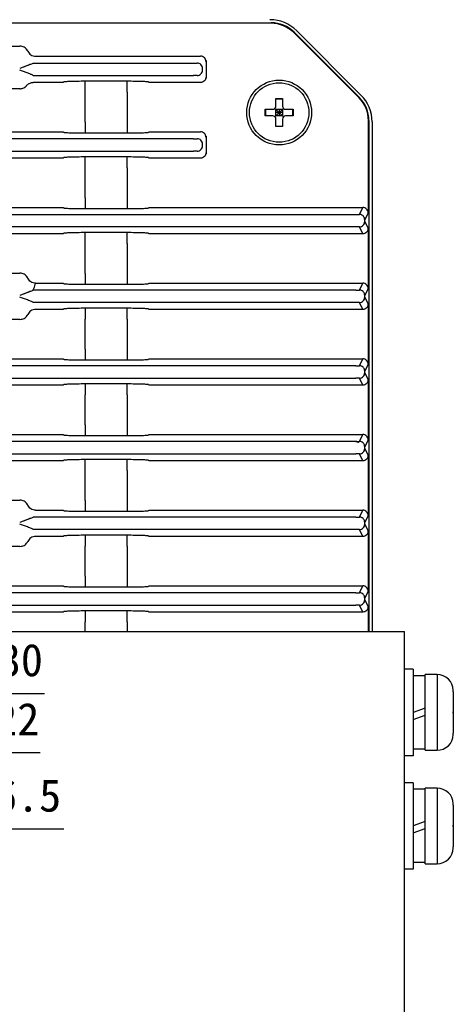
# Model space of a CAD drawing. Header units: millimetres. Extents: x 635 to 1283, y 8 to 421.
# Tile 12 of 12: x 1194 to 1234, y 214 to 305. Entities that reach past the tile are written whole.
import ezdxf

# ---------------------------------------------------------------- set-up
doc = ezdxf.new("R2010")
doc.units = ezdxf.units.MM
doc.header["$LTSCALE"] = 32.67
doc.header["$PDMODE"] = 3
doc.header["$PDSIZE"] = 8
doc.layers.get('0').update_dxf_attribs({"linetype": 'CONTINUOUS'})
doc.layers.get('Defpoints').update_dxf_attribs({"linetype": 'CONTINUOUS'})
doc.layers.add('20_ALL_FEATURES', color=7, linetype='CONTINUOUS')
doc.layers.add('51__DRAFT_DIMS', color=7, linetype='CONTINUOUS')
doc.styles.get("Standard").update_dxf_attribs({"font": 'simfang.ttf'})
doc.dimstyles.new('DIMSTYLE_4', dxfattribs={"dimtxt": 3, "dimasz": 3, "dimexe": 2.5, "dimexo": 0.5, "dimtad": 1, "dimdsep": 46, "dimtxsty": 'STANDARD', "dimblk": '_FILLED', "dimblk1": '_FILLED', "dimblk2": '_FILLED', "dimcen": 0.09, "dimclrt": 3, "dimazin": 2, "dimtp": 0.2, "dimtm": 0.2, "dimtfac": 1, "dimtofl": 0, "dimtmove": 0, "dimatfit": 1, "dimldrblk": '_FILLED', "dimfxl": 1, "dimtolj": 1, "dimarcsym": 0})

# ---------------------------------------------------------------- blocks, each defined once
blk = doc.blocks.new('_FILLED')
at = {"color": 0, "linetype": 'ByBlock'}
blk.add_solid([(0, 0), (-1, 0.167), (-1, -0.167)], dxfattribs=at)
blk = doc.blocks.new('*D40')
at = {"layer": '51__DRAFT_DIMS', "color": 0}
for p, q in [((1151.928, 230.67), (1152.108, 230.67)), ((1152.018, 230.58), (1152.018, 230.76))]:
    blk.add_line(p, q, dxfattribs=at)
at = {"layer": '51__DRAFT_DIMS', "color": 0, "lineweight": -2}
for p in [(1158.268, 230.618), (1198.092, 230.369)]:
    blk.add_line(p, (1188.086, 230.369), dxfattribs=at)
at = {"layer": 'Defpoints', "color": 0}
for p in [(1148.768, 230.697), (1155.268, 230.643)]:
    blk.add_point(p, dxfattribs=at)
at = {"layer": '51__DRAFT_DIMS', "color": 0, "linetype": 'ByBlock', "lineweight": -2, "xscale": 3, "yscale": 3, "zscale": 3, "rotation": 179.5208295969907}
blk.add_blockref('_FILLED', (1155.268, 230.643), dxfattribs=at)
at = {"layer": '51__DRAFT_DIMS', "color": 251, "insert": (1188.711, 234.994), "char_height": 3, "attachment_point": 1, "line_spacing_factor": 0.9}
blk.add_mtext('\\A1;%%c6.5', dxfattribs=at)
blk = doc.blocks.new('*D41')
at = {"layer": '51__DRAFT_DIMS', "color": 0, "lineweight": -2}
for p in [(1165.779, 233.248), (1195.917, 237.431)]:
    blk.add_line(p, (1188.105, 237.431), dxfattribs=at)
at = {"layer": '51__DRAFT_DIMS', "color": 0}
for p, q in [((1151.928, 230.67), (1152.108, 230.67)), ((1152.018, 230.58), (1152.018, 230.76))]:
    blk.add_line(p, q, dxfattribs=at)
at = {"layer": 'Defpoints', "color": 0}
for p in [(1162.83, 232.696), (1141.206, 228.645)]:
    blk.add_point(p, dxfattribs=at)
at = {"layer": '51__DRAFT_DIMS', "color": 0, "linetype": 'ByBlock', "lineweight": -2, "xscale": 3, "yscale": 3, "zscale": 3, "rotation": 190.6119128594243}
blk.add_blockref('_FILLED', (1162.83, 232.696), dxfattribs=at)
at = {"layer": '51__DRAFT_DIMS', "color": 251, "insert": (1188.73, 242.056), "char_height": 3, "attachment_point": 1, "line_spacing_factor": 0.9}
blk.add_mtext('\\A1;%%c22', dxfattribs=at)
blk = doc.blocks.new('*D42')
at = {"layer": '51__DRAFT_DIMS', "color": 0, "lineweight": -2}
for p in [(1169.082, 236.399), (1196.305, 242.898)]:
    blk.add_line(p, (1188.441, 242.898), dxfattribs=at)
at = {"layer": '51__DRAFT_DIMS', "color": 0}
for p, q in [((1151.928, 230.67), (1152.108, 230.67)), ((1152.018, 230.58), (1152.018, 230.76))]:
    blk.add_line(p, q, dxfattribs=at)
at = {"layer": 'Defpoints', "color": 0}
for p in [(1166.238, 235.444), (1137.798, 225.896)]:
    blk.add_point(p, dxfattribs=at)
at = {"layer": '51__DRAFT_DIMS', "color": 0, "linetype": 'ByBlock', "lineweight": -2, "xscale": 3, "yscale": 3, "zscale": 3, "rotation": 198.5579982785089}
blk.add_blockref('_FILLED', (1166.238, 235.444), dxfattribs=at)
at = {"layer": '51__DRAFT_DIMS', "color": 251, "insert": (1189.066, 247.523), "char_height": 3, "attachment_point": 1, "line_spacing_factor": 0.9}
blk.add_mtext('\\A1;%%c30', dxfattribs=at)

msp = doc.modelspace()

# ---------------------------------------------------------------- linework, layer by layer
at = {"layer": '20_ALL_FEATURES'}
for p, q in [((1086.761, 304.97), (1217.276, 304.97)), ((1217.276, 304.926), (1086.761, 304.926)), ((1219.366, 304.061), (1225.409, 298.018)), ((1219.397, 304.092), (1225.44, 298.049)), ((1219.638, 304.235), (1225.583, 298.29)), ((1185.983, 302.806), (1194.054, 302.806)), ((1195.497, 301.887), (1210.749, 301.887)), ((1194.967, 301.101), (1194.027, 300.739)), ((1194.958, 300.243), (1194.027, 300.602)), ((1195.285, 301.239), (1210.111, 301.239)), ((1210.111, 301.239), (1210.431, 301.25)), ((1210.931, 300.59), (1210.931, 300.75)), ((1211.257, 301.478), (1211.257, 299.863)), ((1195.282, 300.102), (1210.111, 300.102)), ((1210.431, 300.091), (1210.111, 300.102)), ((1210.431, 300.091), (1210.449, 300.091)), ((1210.931, 300.582), (1210.931, 300.59)), ((1194.053, 298.87), (1185.983, 298.87)), ((1198.053, 299.454), (1195.286, 299.454)), ((1198.09, 299.491), (1198.053, 299.454)), ((1200.089, 298.559), (1200.089, 299.559)), ((1203.948, 299.559), (1200.089, 299.559)), ((1203.948, 298.559), (1203.948, 299.559)), ((1205.984, 299.454), (1205.947, 299.491)), ((1210.749, 299.454), (1205.984, 299.454)), ((1200.089, 295.781), (1200.089, 298.559)), ((1203.948, 298.559), (1203.948, 295.781)), ((1217.718, 297.27), (1217.718, 297.97)), ((1217.718, 297.97), (1218.318, 297.97)), ((1218.318, 297.921), (1217.718, 297.921)), ((1218.318, 297.97), (1218.318, 297.27)), ((1216.718, 296.37), (1216.718, 296.97)), ((1216.718, 296.97), (1217.418, 296.97)), ((1216.767, 296.97), (1216.767, 296.37)), ((1217.63, 296.282), (1218.406, 297.058)), ((1217.63, 297.058), (1218.406, 296.282)), ((1217.718, 296.37), (1217.718, 296.97)), ((1217.718, 296.97), (1218.318, 296.97)), ((1218.018, 296.97), (1218.018, 296.37)), ((1218.318, 296.97), (1218.318, 296.37)), ((1218.618, 296.97), (1219.318, 296.97)), ((1219.269, 296.37), (1219.269, 296.97)), ((1219.318, 296.97), (1219.318, 296.37)), ((1217.418, 296.37), (1216.718, 296.37)), ((1218.318, 296.67), (1217.718, 296.67)), ((1218.318, 296.37), (1217.718, 296.37)), ((1217.718, 295.37), (1217.718, 296.07)), ((1218.318, 296.07), (1218.318, 295.37)), ((1219.318, 296.37), (1218.618, 296.37)), ((1200.089, 295.781), (1200.089, 294.782)), ((1203.948, 295.781), (1203.948, 294.782)), ((1217.718, 295.419), (1218.318, 295.419)), ((1218.318, 295.37), (1217.718, 295.37)), ((1226.275, 288.886), (1226.275, 295.928)), ((1226.318, 295.928), (1226.318, 248.67)), ((1226.608, 295.817), (1226.608, 248.67)), ((1210.111, 294.239), (1154.285, 294.239)), ((1154.497, 294.887), (1198.053, 294.887)), ((1198.053, 294.887), (1198.09, 294.849)), ((1200.089, 294.782), (1203.948, 294.782)), ((1205.947, 294.849), (1205.984, 294.887)), ((1205.984, 294.887), (1210.749, 294.887)), ((1210.111, 294.239), (1210.431, 294.25)), ((1211.257, 294.478), (1211.257, 292.863)), ((1210.931, 293.59), (1210.931, 293.75)), ((1210.931, 293.582), (1210.931, 293.59)), ((1154.285, 293.102), (1210.111, 293.102)), ((1198.053, 292.454), (1154.497, 292.454)), ((1198.09, 292.491), (1198.053, 292.454)), ((1200.089, 291.559), (1200.089, 292.559)), ((1203.948, 292.559), (1200.089, 292.559)), ((1203.948, 291.559), (1203.948, 292.559)), ((1205.984, 292.454), (1205.947, 292.491)), ((1210.749, 292.454), (1205.984, 292.454)), ((1210.431, 293.091), (1210.111, 293.102)), ((1210.431, 293.091), (1210.449, 293.091)), ((1200.089, 288.781), (1200.089, 291.559)), ((1203.948, 291.559), (1203.948, 288.781)), ((1200.089, 288.781), (1200.089, 287.782)), ((1203.948, 288.781), (1203.948, 287.782)), ((1152.984, 287.887), (1198.053, 287.887)), ((1198.053, 287.887), (1198.09, 287.849)), ((1205.947, 287.849), (1205.984, 287.887)), ((1205.984, 287.887), (1225.749, 287.887)), ((1225.431, 287.249), (1225.749, 287.887)), ((1125.285, 287.239), (1225.117, 287.239)), ((1200.089, 287.782), (1203.948, 287.782)), ((1225.117, 287.239), (1225.431, 287.249)), ((1226.249, 287.387), (1225.931, 286.75)), ((1225.117, 286.102), (1125.285, 286.102)), ((1225.431, 286.091), (1225.117, 286.102)), ((1225.749, 285.454), (1225.431, 286.091)), ((1225.931, 286.591), (1225.931, 286.75)), ((1225.931, 286.591), (1226.249, 285.954)), ((1198.053, 285.454), (1152.984, 285.454)), ((1198.09, 285.491), (1198.053, 285.454)), ((1200.089, 284.559), (1200.089, 285.559)), ((1203.948, 285.559), (1200.089, 285.559)), ((1203.948, 284.559), (1203.948, 285.559)), ((1205.984, 285.454), (1205.947, 285.491)), ((1225.749, 285.454), (1205.984, 285.454)), ((1200.089, 281.781), (1200.089, 284.559)), ((1203.948, 284.559), (1203.948, 281.781)), ((1226.275, 281.886), (1226.275, 284.455)), ((1185.983, 281.806), (1194.054, 281.806)), ((1200.089, 281.781), (1200.089, 280.782)), ((1203.948, 281.781), (1203.948, 280.782)), ((1195.497, 280.887), (1198.053, 280.887)), ((1198.053, 280.887), (1198.09, 280.849)), ((1200.089, 280.782), (1203.948, 280.782)), ((1205.947, 280.849), (1205.984, 280.887)), ((1205.984, 280.887), (1225.749, 280.887)), ((1225.431, 280.249), (1225.749, 280.887)), ((1194.967, 280.101), (1194.027, 279.739)), ((1225.117, 280.239), (1195.285, 280.239)), ((1225.117, 280.239), (1225.431, 280.249)), ((1226.249, 280.387), (1225.931, 279.75)), ((1225.931, 279.75), (1225.931, 279.758)), ((1225.931, 279.591), (1225.931, 279.75)), ((1225.117, 279.102), (1195.285, 279.102)), ((1225.431, 279.091), (1225.117, 279.102)), ((1225.749, 278.454), (1225.431, 279.091)), ((1225.931, 279.591), (1226.249, 278.954)), ((1198.053, 278.454), (1195.497, 278.454)), ((1198.09, 278.491), (1198.053, 278.454)), ((1200.089, 278.559), (1200.089, 277.559)), ((1203.948, 278.559), (1200.089, 278.559)), ((1203.948, 277.559), (1203.948, 278.559)), ((1205.984, 278.454), (1205.947, 278.491)), ((1225.749, 278.454), (1205.984, 278.454)), ((1194.054, 277.535), (1185.983, 277.535)), ((1200.089, 274.781), (1200.089, 277.559)), ((1203.948, 277.559), (1203.948, 274.781)), ((1226.275, 274.886), (1226.275, 277.455)), ((1200.089, 274.781), (1200.089, 273.782)), ((1203.948, 274.781), (1203.948, 273.782)), ((1159.587, 273.887), (1198.053, 273.887)), ((1198.053, 273.887), (1198.09, 273.849)), ((1200.089, 273.782), (1203.948, 273.782)), ((1205.947, 273.849), (1205.984, 273.887)), ((1205.984, 273.887), (1225.749, 273.887)), ((1225.431, 273.249), (1225.749, 273.887)), ((1226.249, 273.387), (1225.931, 272.75)), ((1225.117, 273.239), (1160.225, 273.239)), ((1225.117, 273.239), (1225.431, 273.249)), ((1225.931, 272.75), (1225.931, 272.758)), ((1225.931, 272.591), (1225.931, 272.75)), ((1225.931, 272.591), (1226.249, 271.954)), ((1198.053, 271.454), (1159.587, 271.454)), ((1160.225, 272.102), (1225.117, 272.102)), ((1198.09, 271.491), (1198.053, 271.454)), ((1203.948, 271.559), (1200.089, 271.559)), ((1200.089, 271.559), (1200.089, 270.559)), ((1203.948, 270.559), (1203.948, 271.559)), ((1205.984, 271.454), (1205.947, 271.491)), ((1225.749, 271.454), (1205.984, 271.454)), ((1225.431, 272.091), (1225.117, 272.102)), ((1225.749, 271.454), (1225.431, 272.091)), ((1200.089, 267.781), (1200.089, 270.559)), ((1203.948, 270.559), (1203.948, 267.781)), ((1226.275, 267.886), (1226.275, 270.455)), ((1200.089, 267.781), (1200.089, 266.782)), ((1203.948, 267.781), (1203.948, 266.782)), ((1159.587, 266.887), (1198.053, 266.887)), ((1225.117, 266.239), (1160.225, 266.239)), ((1198.053, 266.887), (1198.09, 266.849)), ((1200.089, 266.782), (1203.948, 266.782)), ((1205.947, 266.849), (1205.984, 266.887)), ((1205.984, 266.887), (1225.749, 266.887)), ((1225.117, 266.239), (1225.431, 266.249)), ((1225.431, 266.249), (1225.749, 266.887)), ((1226.249, 266.387), (1225.931, 265.75)), ((1160.225, 265.102), (1225.117, 265.102)), ((1225.431, 265.091), (1225.117, 265.102)), ((1225.749, 264.454), (1225.431, 265.091)), ((1225.931, 265.75), (1225.931, 265.758)), ((1225.931, 265.591), (1225.931, 265.75)), ((1225.931, 265.591), (1226.249, 264.954)), ((1198.053, 264.454), (1159.587, 264.454)), ((1198.09, 264.491), (1198.053, 264.454)), ((1203.948, 264.559), (1200.089, 264.559)), ((1200.089, 263.559), (1200.089, 264.559)), ((1203.948, 263.559), (1203.948, 264.559)), ((1205.984, 264.454), (1205.947, 264.491)), ((1225.749, 264.454), (1205.984, 264.454)), ((1200.089, 260.781), (1200.089, 263.559)), ((1203.948, 263.559), (1203.948, 260.781)), ((1226.275, 260.886), (1226.275, 263.455)), ((1185.983, 260.806), (1194.054, 260.806)), ((1200.089, 260.781), (1200.089, 259.782)), ((1203.948, 260.781), (1203.948, 259.782)), ((1195.497, 259.887), (1198.053, 259.887)), ((1198.053, 259.887), (1198.09, 259.849)), ((1200.089, 259.782), (1203.948, 259.782)), ((1205.947, 259.849), (1205.984, 259.887)), ((1205.984, 259.887), (1225.749, 259.887)), ((1225.431, 259.249), (1225.749, 259.887)), ((1194.967, 259.101), (1194.027, 258.739)), ((1225.117, 259.239), (1195.285, 259.239)), ((1225.117, 259.239), (1225.431, 259.249)), ((1226.249, 259.387), (1225.931, 258.75)), ((1225.931, 258.75), (1225.931, 258.758)), ((1225.931, 258.591), (1225.931, 258.75)), ((1225.117, 258.102), (1195.285, 258.102)), ((1225.431, 258.091), (1225.117, 258.102)), ((1225.749, 257.454), (1225.431, 258.091)), ((1225.931, 258.591), (1226.249, 257.954)), ((1198.053, 257.454), (1195.497, 257.454)), ((1198.09, 257.491), (1198.053, 257.454)), ((1203.948, 257.559), (1200.089, 257.559)), ((1200.089, 257.559), (1200.089, 256.559)), ((1203.948, 256.559), (1203.948, 257.559)), ((1205.984, 257.454), (1205.947, 257.491)), ((1225.749, 257.454), (1205.984, 257.454)), ((1194.054, 256.535), (1185.983, 256.535)), ((1200.089, 253.781), (1200.089, 256.559)), ((1203.948, 256.559), (1203.948, 253.781)), ((1226.275, 253.886), (1226.275, 256.455)), ((1200.089, 253.781), (1200.089, 252.782)), ((1203.948, 253.781), (1203.948, 252.782)), ((1159.587, 252.887), (1198.053, 252.887)), ((1198.053, 252.887), (1198.09, 252.849)), ((1200.089, 252.782), (1203.948, 252.782)), ((1205.947, 252.849), (1205.984, 252.887)), ((1205.984, 252.887), (1225.749, 252.887)), ((1225.431, 252.249), (1225.749, 252.887)), ((1226.249, 252.387), (1225.931, 251.75)), ((1225.117, 252.239), (1160.225, 252.239)), ((1225.117, 252.239), (1225.431, 252.249)), ((1225.931, 251.75), (1225.931, 251.758)), ((1225.931, 251.591), (1225.931, 251.75)), ((1225.931, 251.591), (1226.249, 250.954)), ((1160.225, 251.102), (1225.117, 251.102)), ((1203.948, 250.559), (1200.089, 250.559)), ((1200.089, 250.559), (1200.089, 249.559)), ((1203.948, 249.559), (1203.948, 250.559)), ((1225.431, 251.091), (1225.117, 251.102)), ((1225.749, 250.454), (1225.431, 251.091)), ((1198.053, 250.454), (1159.587, 250.454)), ((1198.09, 250.491), (1198.053, 250.454)), ((1205.984, 250.454), (1205.947, 250.491)), ((1225.749, 250.454), (1205.984, 250.454)), ((1200.089, 248.67), (1200.089, 249.559)), ((1203.948, 249.559), (1203.948, 248.67)), ((1226.275, 248.67), (1226.275, 249.455)), ((1074.418, 248.67), (1229.618, 248.67)), ((1229.618, 212.67), (1229.618, 248.67)), ((1230.418, 245.17), (1229.618, 245.17)), ((1230.418, 245.17), (1230.418, 237.17)), ((1231.518, 244.56), (1230.418, 244.56)), ((1232.618, 244.67), (1231.518, 244.67)), ((1231.518, 237.67), (1231.518, 244.67)), ((1232.618, 244.67), (1232.618, 237.67)), ((1234.117, 243.22), (1234.113, 243.219)), ((1234.118, 243.093), (1234.118, 241.72)), ((1231.518, 241.571), (1230.418, 241.17)), ((1234.118, 241.72), (1234.113, 241.72)), ((1230.418, 240.52), (1231.518, 240.921)), ((1234.113, 240.62), (1234.118, 240.62)), ((1234.117, 241.109), (1234.117, 241.231)), ((1234.118, 241.109), (1234.118, 241.231)), ((1234.118, 240.62), (1234.118, 239.247)), ((1234.113, 239.121), (1234.117, 239.12)), ((1231.518, 237.78), (1230.418, 237.78)), ((1230.418, 237.17), (1229.618, 237.17)), ((1231.518, 237.67), (1232.618, 237.67)), ((1230.418, 234.67), (1229.618, 234.67)), ((1230.418, 234.67), (1230.418, 226.67)), ((1232.618, 234.17), (1231.518, 234.17)), ((1231.518, 227.17), (1231.518, 234.17)), ((1232.618, 234.17), (1232.618, 227.17)), ((1231.518, 234.06), (1230.418, 234.06)), ((1234.117, 232.72), (1234.113, 232.719)), ((1234.118, 232.593), (1234.118, 231.22)), ((1231.518, 231.071), (1230.418, 230.67)), ((1234.118, 231.22), (1234.113, 231.22)), ((1234.117, 230.609), (1234.117, 230.731)), ((1234.118, 230.609), (1234.118, 230.731)), ((1230.418, 230.02), (1231.518, 230.421)), ((1234.113, 230.12), (1234.118, 230.12)), ((1234.118, 230.12), (1234.118, 228.747)), ((1234.113, 228.621), (1234.117, 228.62)), ((1231.518, 227.28), (1230.418, 227.28)), ((1231.518, 227.17), (1232.618, 227.17)), ((1230.418, 226.67), (1229.618, 226.67))]:
    msp.add_line(p, q, dxfattribs=at)
for points in [[(1194.967, 301.101), (1194.876, 301.066), (1194.781, 301.029), (1194.682, 300.991), (1194.579, 300.951), (1194.473, 300.911), (1194.365, 300.869), (1194.255, 300.826), (1194.142, 300.783), (1194.027, 300.739)], [(1194.967, 280.101), (1194.876, 280.066), (1194.781, 280.029), (1194.682, 279.991), (1194.579, 279.951), (1194.473, 279.911), (1194.365, 279.869), (1194.255, 279.826), (1194.142, 279.783), (1194.027, 279.739)], [(1194.967, 259.101), (1194.876, 259.066), (1194.781, 259.029), (1194.682, 258.991), (1194.579, 258.951), (1194.473, 258.911), (1194.365, 258.869), (1194.255, 258.826), (1194.142, 258.783), (1194.027, 258.739)]]:
    msp.add_lwpolyline(points, dxfattribs=at)
for radius in [3, 2.75]:
    msp.add_circle((1218.018, 296.67), radius, dxfattribs=at)
for centre, radius, start, end in [((1217.276, 301.97), 3, 45, 90), ((1217.276, 301.97), 2.956, 45, 90), ((1210.422, 300.345), 0.254, 272.07311, 282.41748), ((1194.053, 299.655), 0.785, 270.04114, 278.86808), ((1194.05, 299.678), 0.808, 278.84884, 283.66586), ((1195.283, 298.656), 0.796, 134.92834, 140.55252), ((1223.318, 295.928), 2.956, 0, 45), ((1223.318, 295.928), 3, 0, 45), ((1217.418, 297.27), 0.3, 270, 0), ((1218.618, 297.27), 0.3, 180, 270), ((1217.418, 296.07), 0.3, 0, 90), ((1218.618, 296.07), 0.3, 90, 180), ((1210.422, 293.345), 0.254, 272.07311, 282.41748), ((1225.43, 286.751), 0.498, 81.50596, 89.93504), ((1225.43, 279.746), 0.504, 74.7139, 89.88537), ((1225.43, 272.746), 0.504, 74.7139, 89.88537), ((1225.43, 265.746), 0.504, 74.7139, 89.88537), ((1225.43, 258.746), 0.504, 74.7139, 89.88537), ((1225.43, 251.746), 0.504, 74.7139, 89.88537), ((1232.618, 243.17), 1.5, 1.90463, 90), ((1232.506, 243.093), 1.612, 359.99561, 4.48758), ((1232.618, 239.17), 1.5, 270, 358.09537), ((1232.507, 239.247), 1.612, 355.51242, 0.00439), ((1232.618, 232.67), 1.5, 1.90463, 90), ((1232.506, 232.593), 1.612, 359.99561, 4.48758), ((1232.507, 228.747), 1.612, 355.51242, 0.00439), ((1232.618, 228.67), 1.5, 270, 358.09537)]:
    msp.add_arc(centre, radius, start, end, dxfattribs=at)
for centre, major_axis, start_param, end_param in [((1217.163, 301.758), (1.34, 3.236), -0.392447, 0.392447), ((1223.106, 295.815), (-3.236, -1.34), 9.032331, 9.817225), ((1223.106, 295.815), (3.236, 1.34), -0.392447, 0.392447)]:
    msp.add_ellipse(centre, major_axis=major_axis, ratio=0.999286, start_param=start_param, end_param=end_param, dxfattribs=at)
for points, knots in [([(1194.722, 302.446), (1194.65, 302.555), (1194.449, 302.74), (1194.184, 302.806), (1194.054, 302.806)], [0, 0, 0, 0, 0.499916, 1, 1, 1, 1]), ([(1194.774, 302.344), (1194.775, 302.347), (1194.768, 302.359), (1194.761, 302.38), (1194.743, 302.411), (1194.73, 302.434), (1194.722, 302.446)], [0, 0, 0, 0, 0.084376, 0.297312, 0.616794, 1, 1, 1, 1]), ([(1194.774, 302.344), (1194.835, 302.214), (1195.04, 301.976), (1195.344, 301.887), (1195.497, 301.887)], [0, 0, 0, 0, 0.48475, 1, 1, 1, 1]), ([(1211.249, 301.387), (1211.249, 301.514), (1211.142, 301.78), (1210.877, 301.886), (1210.749, 301.887)], [0, 0, 0, 0, 0.49991, 1, 1, 1, 1]), ([(1195.285, 301.239), (1195.273, 301.233), (1195.168, 301.182), (1195.062, 301.137), (1194.967, 301.101)], [0, 0, 0, 0, 0.121003, 1, 1, 1, 1]), ([(1210.931, 300.75), (1210.931, 300.878), (1210.824, 301.143), (1210.559, 301.25), (1210.431, 301.25)], [0, 0, 0, 0, 0.499919, 1, 1, 1, 1]), ([(1211.257, 301.478), (1211.256, 301.457), (1211.253, 301.427), (1211.253, 301.395), (1211.249, 301.387)], [0, 0, 0, 0, 0.701052, 1, 1, 1, 1]), ([(1195.283, 300.102), (1195.269, 300.104), (1195.246, 300.122), (1195.206, 300.138), (1195.147, 300.166), (1195.064, 300.202), (1194.994, 300.229), (1194.958, 300.243)], [0, 0, 0, 0, 0.121313, 0.234174, 0.368996, 0.670906, 1, 1, 1, 1]), ([(1210.449, 300.091), (1210.572, 300.096), (1210.825, 300.204), (1210.929, 300.459), (1210.931, 300.582)], [0, 0, 0, 0, 0.50009, 1, 1, 1, 1]), ([(1211.249, 299.954), (1211.249, 299.826), (1211.142, 299.561), (1210.877, 299.454), (1210.749, 299.454)], [0, 0, 0, 0, 0.499923, 1, 1, 1, 1]), ([(1211.249, 299.954), (1211.253, 299.946), (1211.253, 299.914), (1211.256, 299.884), (1211.257, 299.863)], [0, 0, 0, 0, 0.298873, 1, 1, 1, 1]), ([(1194.574, 299.062), (1194.59, 299.076), (1194.616, 299.101), (1194.648, 299.133), (1194.66, 299.153), (1194.669, 299.161), (1194.669, 299.163)], [0, 0, 0, 0, 0.466733, 0.785867, 0.949914, 1, 1, 1, 1]), ([(1194.721, 299.22), (1194.794, 299.294), (1194.972, 299.413), (1195.182, 299.454), (1195.286, 299.454)], [0, 0, 0, 0, 0.500051, 1, 1, 1, 1]), ([(1200.089, 299.559), (1199.839, 299.559), (1199.476, 299.556), (1199.012, 299.548), (1198.716, 299.54), (1198.47, 299.531), (1198.301, 299.521), (1198.198, 299.512), (1198.145, 299.506), (1198.112, 299.499), (1198.094, 299.495), (1198.09, 299.491)], [0, 0, 0, 0, 0.374359, 0.544235, 0.694118, 0.8186, 0.913036, 0.947895, 0.974053, 0.991393, 1, 1, 1, 1]), ([(1205.947, 299.491), (1205.943, 299.495), (1205.925, 299.499), (1205.891, 299.506), (1205.839, 299.512), (1205.736, 299.521), (1205.566, 299.531), (1205.321, 299.54), (1205.024, 299.548), (1204.561, 299.556), (1204.198, 299.559), (1203.948, 299.559)], [0, 0, 0, 0, 0.00861, 0.025945, 0.052097, 0.086953, 0.181389, 0.305875, 0.455763, 0.625644, 1, 1, 1, 1]), ([(1198.09, 294.849), (1198.094, 294.845), (1198.112, 294.841), (1198.145, 294.834), (1198.198, 294.829), (1198.301, 294.82), (1198.47, 294.81), (1198.716, 294.8), (1199.012, 294.792), (1199.476, 294.784), (1199.839, 294.782), (1200.089, 294.782)], [0, 0, 0, 0, 0.00861, 0.025945, 0.052097, 0.086953, 0.181388, 0.305874, 0.455762, 0.625644, 1, 1, 1, 1]), ([(1203.948, 294.782), (1204.198, 294.782), (1204.561, 294.784), (1205.024, 294.792), (1205.321, 294.8), (1205.566, 294.81), (1205.736, 294.82), (1205.839, 294.829), (1205.891, 294.834), (1205.925, 294.841), (1205.943, 294.845), (1205.947, 294.849)], [0, 0, 0, 0, 0.374361, 0.544238, 0.694121, 0.818603, 0.913038, 0.947897, 0.974055, 0.991394, 1, 1, 1, 1]), ([(1210.931, 293.75), (1210.931, 293.878), (1210.824, 294.143), (1210.559, 294.25), (1210.431, 294.25)], [0, 0, 0, 0, 0.499919, 1, 1, 1, 1]), ([(1211.249, 294.387), (1211.249, 294.514), (1211.142, 294.78), (1210.877, 294.886), (1210.749, 294.887)], [0, 0, 0, 0, 0.49991, 1, 1, 1, 1]), ([(1211.257, 294.478), (1211.256, 294.457), (1211.253, 294.427), (1211.253, 294.395), (1211.249, 294.387)], [0, 0, 0, 0, 0.70112, 1, 1, 1, 1]), ([(1210.449, 293.091), (1210.572, 293.096), (1210.825, 293.204), (1210.929, 293.459), (1210.931, 293.582)], [0, 0, 0, 0, 0.50009, 1, 1, 1, 1]), ([(1200.089, 292.559), (1199.839, 292.559), (1199.476, 292.556), (1199.012, 292.548), (1198.716, 292.54), (1198.47, 292.531), (1198.301, 292.521), (1198.198, 292.512), (1198.145, 292.506), (1198.112, 292.499), (1198.094, 292.495), (1198.09, 292.491)], [0, 0, 0, 0, 0.374359, 0.544235, 0.694118, 0.8186, 0.913036, 0.947895, 0.974053, 0.991393, 1, 1, 1, 1]), ([(1205.947, 292.491), (1205.943, 292.495), (1205.925, 292.499), (1205.891, 292.506), (1205.839, 292.512), (1205.736, 292.521), (1205.566, 292.531), (1205.321, 292.54), (1205.024, 292.548), (1204.561, 292.556), (1204.198, 292.559), (1203.948, 292.559)], [0, 0, 0, 0, 0.00861, 0.025945, 0.052097, 0.086953, 0.181389, 0.305875, 0.455763, 0.625644, 1, 1, 1, 1]), ([(1211.249, 292.954), (1211.249, 292.826), (1211.142, 292.561), (1210.877, 292.454), (1210.749, 292.454)], [0, 0, 0, 0, 0.499923, 1, 1, 1, 1]), ([(1211.249, 292.954), (1211.253, 292.946), (1211.253, 292.914), (1211.256, 292.884), (1211.257, 292.863)], [0, 0, 0, 0, 0.298875, 1, 1, 1, 1]), ([(1226.269, 287.957), (1226.27, 288.026), (1226.273, 288.336), (1226.275, 288.646), (1226.275, 288.886)], [0, 0, 0, 0, 0.224519, 1, 1, 1, 1]), ([(1198.09, 287.849), (1198.094, 287.845), (1198.112, 287.841), (1198.145, 287.834), (1198.198, 287.829), (1198.301, 287.82), (1198.47, 287.81), (1198.716, 287.8), (1199.012, 287.792), (1199.476, 287.784), (1199.839, 287.782), (1200.089, 287.782)], [0, 0, 0, 0, 0.00861, 0.025945, 0.052097, 0.086953, 0.181388, 0.305874, 0.455762, 0.625644, 1, 1, 1, 1]), ([(1203.948, 287.782), (1204.198, 287.782), (1204.561, 287.784), (1205.024, 287.792), (1205.321, 287.8), (1205.566, 287.81), (1205.736, 287.82), (1205.839, 287.829), (1205.891, 287.834), (1205.925, 287.841), (1205.943, 287.845), (1205.947, 287.849)], [0, 0, 0, 0, 0.374361, 0.544238, 0.694121, 0.818603, 0.913038, 0.947897, 0.974055, 0.991394, 1, 1, 1, 1]), ([(1226.249, 287.387), (1226.249, 287.514), (1226.142, 287.78), (1225.877, 287.886), (1225.749, 287.887)], [0, 0, 0, 0, 0.499919, 1, 1, 1, 1]), ([(1226.249, 287.387), (1226.251, 287.391), (1226.252, 287.407), (1226.256, 287.439), (1226.258, 287.488), (1226.262, 287.585), (1226.266, 287.743), (1226.268, 287.88), (1226.269, 287.957)], [0, 0, 0, 0, 0.025894, 0.08205, 0.168027, 0.282983, 0.593778, 1, 1, 1, 1]), ([(1225.931, 286.75), (1225.931, 286.866), (1225.844, 287.106), (1225.619, 287.227), (1225.504, 287.244)], [0, 0, 0, 0, 0.499751, 1, 1, 1, 1]), ([(1225.431, 286.091), (1225.558, 286.091), (1225.824, 286.198), (1225.931, 286.463), (1225.931, 286.591)], [0, 0, 0, 0, 0.50005, 1, 1, 1, 1]), ([(1200.089, 285.559), (1199.839, 285.559), (1199.476, 285.556), (1199.012, 285.548), (1198.716, 285.54), (1198.47, 285.531), (1198.301, 285.521), (1198.198, 285.512), (1198.145, 285.506), (1198.112, 285.499), (1198.094, 285.495), (1198.09, 285.491)], [0, 0, 0, 0, 0.374359, 0.544235, 0.694118, 0.8186, 0.913036, 0.947895, 0.974053, 0.991393, 1, 1, 1, 1]), ([(1205.947, 285.491), (1205.943, 285.495), (1205.925, 285.499), (1205.891, 285.506), (1205.839, 285.512), (1205.736, 285.521), (1205.566, 285.531), (1205.321, 285.54), (1205.024, 285.548), (1204.561, 285.556), (1204.198, 285.559), (1203.948, 285.559)], [0, 0, 0, 0, 0.00861, 0.025945, 0.052097, 0.086953, 0.181389, 0.305875, 0.455763, 0.625644, 1, 1, 1, 1]), ([(1226.249, 285.954), (1226.249, 285.826), (1226.142, 285.561), (1225.877, 285.454), (1225.749, 285.454)], [0, 0, 0, 0, 0.499919, 1, 1, 1, 1]), ([(1226.269, 285.352), (1226.268, 285.433), (1226.266, 285.577), (1226.262, 285.744), (1226.258, 285.847), (1226.256, 285.899), (1226.252, 285.932), (1226.252, 285.949), (1226.249, 285.954)], [0, 0, 0, 0, 0.405566, 0.716755, 0.831957, 0.918099, 0.974259, 1, 1, 1, 1]), ([(1226.275, 284.455), (1226.275, 284.534), (1226.274, 284.833), (1226.272, 285.132), (1226.269, 285.352)], [0, 0, 0, 0, 0.266521, 1, 1, 1, 1]), ([(1194.722, 281.446), (1194.65, 281.555), (1194.449, 281.74), (1194.184, 281.806), (1194.054, 281.806)], [0, 0, 0, 0, 0.499916, 1, 1, 1, 1]), ([(1226.269, 280.989), (1226.27, 281.057), (1226.273, 281.356), (1226.275, 281.655), (1226.275, 281.886)], [0, 0, 0, 0, 0.226631, 1, 1, 1, 1]), ([(1194.774, 281.344), (1194.775, 281.347), (1194.768, 281.359), (1194.761, 281.38), (1194.743, 281.411), (1194.73, 281.434), (1194.722, 281.446)], [0, 0, 0, 0, 0.084376, 0.297312, 0.616794, 1, 1, 1, 1]), ([(1195.497, 280.887), (1195.346, 280.887), (1195.042, 280.975), (1194.836, 281.212), (1194.774, 281.344)], [0, 0, 0, 0, 0.507841, 1, 1, 1, 1]), ([(1195.285, 280.239), (1195.306, 280.292), (1195.385, 280.505), (1195.454, 280.723), (1195.497, 280.887)], [0, 0, 0, 0, 0.25351, 1, 1, 1, 1]), ([(1198.09, 280.849), (1198.094, 280.845), (1198.112, 280.841), (1198.145, 280.834), (1198.198, 280.829), (1198.301, 280.82), (1198.47, 280.81), (1198.716, 280.8), (1199.012, 280.792), (1199.476, 280.784), (1199.839, 280.782), (1200.089, 280.782)], [0, 0, 0, 0, 0.00861, 0.025945, 0.052097, 0.086953, 0.181388, 0.305874, 0.455762, 0.625644, 1, 1, 1, 1]), ([(1203.948, 280.782), (1204.198, 280.782), (1204.561, 280.784), (1205.024, 280.792), (1205.321, 280.8), (1205.566, 280.81), (1205.736, 280.82), (1205.839, 280.829), (1205.891, 280.834), (1205.925, 280.841), (1205.943, 280.845), (1205.947, 280.849)], [0, 0, 0, 0, 0.374361, 0.544238, 0.694121, 0.818603, 0.913038, 0.947897, 0.974055, 0.991394, 1, 1, 1, 1]), ([(1226.249, 280.387), (1226.249, 280.514), (1226.142, 280.78), (1225.877, 280.886), (1225.749, 280.887)], [0, 0, 0, 0, 0.499919, 1, 1, 1, 1]), ([(1226.249, 280.387), (1226.252, 280.392), (1226.252, 280.409), (1226.256, 280.442), (1226.258, 280.494), (1226.262, 280.596), (1226.266, 280.764), (1226.268, 280.908), (1226.269, 280.989)], [0, 0, 0, 0, 0.025734, 0.081893, 0.168034, 0.283236, 0.594428, 1, 1, 1, 1]), ([(1195.285, 280.239), (1195.273, 280.233), (1195.168, 280.182), (1195.062, 280.137), (1194.967, 280.101)], [0, 0, 0, 0, 0.121003, 1, 1, 1, 1]), ([(1225.931, 279.758), (1225.929, 279.863), (1225.854, 280.079), (1225.664, 280.204), (1225.563, 280.231)], [0, 0, 0, 0, 0.499856, 1, 1, 1, 1]), ([(1194.967, 279.24), (1194.89, 279.268), (1194.578, 279.391), (1194.265, 279.512), (1194.027, 279.602)], [0, 0, 0, 0, 0.243529, 1, 1, 1, 1]), ([(1195.285, 279.102), (1195.272, 279.108), (1195.168, 279.158), (1195.062, 279.203), (1194.967, 279.24)], [0, 0, 0, 0, 0.122909, 1, 1, 1, 1]), ([(1225.431, 279.091), (1225.558, 279.091), (1225.824, 279.198), (1225.931, 279.463), (1225.931, 279.591)], [0, 0, 0, 0, 0.50005, 1, 1, 1, 1]), ([(1226.249, 278.954), (1226.249, 278.826), (1226.142, 278.561), (1225.877, 278.454), (1225.749, 278.454)], [0, 0, 0, 0, 0.499919, 1, 1, 1, 1]), ([(1226.269, 278.352), (1226.268, 278.433), (1226.266, 278.577), (1226.262, 278.744), (1226.258, 278.847), (1226.256, 278.899), (1226.252, 278.932), (1226.252, 278.949), (1226.249, 278.954)], [0, 0, 0, 0, 0.405566, 0.716755, 0.831957, 0.918099, 0.974259, 1, 1, 1, 1]), ([(1194.054, 277.535), (1194.184, 277.535), (1194.449, 277.601), (1194.65, 277.786), (1194.722, 277.895)], [0, 0, 0, 0, 0.499935, 1, 1, 1, 1]), ([(1194.722, 277.895), (1194.73, 277.907), (1194.743, 277.93), (1194.761, 277.961), (1194.768, 277.982), (1194.775, 277.993), (1194.774, 277.996)], [0, 0, 0, 0, 0.383283, 0.702693, 0.915611, 1, 1, 1, 1]), ([(1195.497, 278.454), (1195.344, 278.454), (1195.04, 278.364), (1194.835, 278.126), (1194.774, 277.996)], [0, 0, 0, 0, 0.515249, 1, 1, 1, 1]), ([(1200.089, 278.559), (1199.839, 278.559), (1199.476, 278.556), (1199.012, 278.548), (1198.716, 278.54), (1198.47, 278.531), (1198.301, 278.521), (1198.198, 278.512), (1198.145, 278.506), (1198.112, 278.499), (1198.094, 278.495), (1198.09, 278.491)], [0, 0, 0, 0, 0.374359, 0.544235, 0.694118, 0.8186, 0.913036, 0.947895, 0.974053, 0.991393, 1, 1, 1, 1]), ([(1205.947, 278.491), (1205.943, 278.495), (1205.925, 278.499), (1205.891, 278.506), (1205.839, 278.512), (1205.736, 278.521), (1205.566, 278.531), (1205.321, 278.54), (1205.024, 278.548), (1204.561, 278.556), (1204.198, 278.559), (1203.948, 278.559)], [0, 0, 0, 0, 0.00861, 0.025945, 0.052097, 0.086953, 0.181389, 0.305875, 0.455763, 0.625644, 1, 1, 1, 1]), ([(1226.275, 277.455), (1226.275, 277.534), (1226.274, 277.833), (1226.272, 278.132), (1226.269, 278.352)], [0, 0, 0, 0, 0.266521, 1, 1, 1, 1]), ([(1226.269, 273.989), (1226.27, 274.057), (1226.273, 274.356), (1226.275, 274.655), (1226.275, 274.886)], [0, 0, 0, 0, 0.226631, 1, 1, 1, 1]), ([(1198.09, 273.849), (1198.094, 273.845), (1198.112, 273.841), (1198.145, 273.834), (1198.198, 273.829), (1198.301, 273.82), (1198.47, 273.81), (1198.716, 273.8), (1199.012, 273.792), (1199.476, 273.784), (1199.839, 273.782), (1200.089, 273.782)], [0, 0, 0, 0, 0.00861, 0.025945, 0.052097, 0.086953, 0.181388, 0.305874, 0.455762, 0.625644, 1, 1, 1, 1]), ([(1203.948, 273.782), (1204.198, 273.782), (1204.561, 273.784), (1205.024, 273.792), (1205.321, 273.8), (1205.566, 273.81), (1205.736, 273.82), (1205.839, 273.829), (1205.891, 273.834), (1205.925, 273.841), (1205.943, 273.845), (1205.947, 273.849)], [0, 0, 0, 0, 0.374361, 0.544238, 0.694121, 0.818603, 0.913038, 0.947897, 0.974055, 0.991394, 1, 1, 1, 1]), ([(1226.249, 273.387), (1226.249, 273.514), (1226.142, 273.78), (1225.877, 273.886), (1225.749, 273.887)], [0, 0, 0, 0, 0.499919, 1, 1, 1, 1]), ([(1226.249, 273.387), (1226.252, 273.392), (1226.252, 273.409), (1226.256, 273.442), (1226.258, 273.494), (1226.262, 273.596), (1226.266, 273.764), (1226.268, 273.908), (1226.269, 273.989)], [0, 0, 0, 0, 0.025734, 0.081893, 0.168034, 0.283236, 0.594428, 1, 1, 1, 1]), ([(1225.431, 272.091), (1225.558, 272.091), (1225.824, 272.198), (1225.931, 272.463), (1225.931, 272.591)], [0, 0, 0, 0, 0.50005, 1, 1, 1, 1]), ([(1225.931, 272.758), (1225.929, 272.863), (1225.854, 273.079), (1225.664, 273.204), (1225.563, 273.231)], [0, 0, 0, 0, 0.499856, 1, 1, 1, 1]), ([(1200.089, 271.559), (1199.839, 271.559), (1199.476, 271.556), (1199.012, 271.548), (1198.716, 271.54), (1198.47, 271.531), (1198.301, 271.521), (1198.198, 271.512), (1198.145, 271.506), (1198.112, 271.499), (1198.094, 271.495), (1198.09, 271.491)], [0, 0, 0, 0, 0.374359, 0.544235, 0.694118, 0.8186, 0.913036, 0.947895, 0.974053, 0.991393, 1, 1, 1, 1]), ([(1205.947, 271.491), (1205.943, 271.495), (1205.925, 271.499), (1205.891, 271.506), (1205.839, 271.512), (1205.736, 271.521), (1205.566, 271.531), (1205.321, 271.54), (1205.024, 271.548), (1204.561, 271.556), (1204.198, 271.559), (1203.948, 271.559)], [0, 0, 0, 0, 0.00861, 0.025945, 0.052097, 0.086953, 0.181389, 0.305875, 0.455763, 0.625644, 1, 1, 1, 1]), ([(1226.249, 271.954), (1226.249, 271.826), (1226.142, 271.561), (1225.877, 271.454), (1225.749, 271.454)], [0, 0, 0, 0, 0.499919, 1, 1, 1, 1]), ([(1226.269, 271.352), (1226.268, 271.433), (1226.266, 271.577), (1226.262, 271.744), (1226.258, 271.847), (1226.256, 271.899), (1226.252, 271.932), (1226.252, 271.949), (1226.249, 271.954)], [0, 0, 0, 0, 0.405566, 0.716755, 0.831957, 0.918099, 0.974259, 1, 1, 1, 1]), ([(1226.275, 270.455), (1226.275, 270.534), (1226.274, 270.833), (1226.272, 271.132), (1226.269, 271.352)], [0, 0, 0, 0, 0.266521, 1, 1, 1, 1]), ([(1226.269, 266.989), (1226.27, 267.057), (1226.273, 267.356), (1226.275, 267.655), (1226.275, 267.886)], [0, 0, 0, 0, 0.226631, 1, 1, 1, 1]), ([(1226.249, 266.387), (1226.252, 266.392), (1226.252, 266.409), (1226.256, 266.442), (1226.258, 266.494), (1226.262, 266.596), (1226.266, 266.764), (1226.268, 266.908), (1226.269, 266.989)], [0, 0, 0, 0, 0.025734, 0.081893, 0.168034, 0.283236, 0.594428, 1, 1, 1, 1]), ([(1198.09, 266.849), (1198.094, 266.845), (1198.112, 266.841), (1198.145, 266.834), (1198.198, 266.829), (1198.301, 266.82), (1198.47, 266.81), (1198.716, 266.8), (1199.012, 266.792), (1199.476, 266.784), (1199.839, 266.782), (1200.089, 266.782)], [0, 0, 0, 0, 0.00861, 0.025945, 0.052097, 0.086953, 0.181388, 0.305874, 0.455762, 0.625644, 1, 1, 1, 1]), ([(1203.948, 266.782), (1204.198, 266.782), (1204.561, 266.784), (1205.024, 266.792), (1205.321, 266.8), (1205.566, 266.81), (1205.736, 266.82), (1205.839, 266.829), (1205.891, 266.834), (1205.925, 266.841), (1205.943, 266.845), (1205.947, 266.849)], [0, 0, 0, 0, 0.374361, 0.544238, 0.694121, 0.818603, 0.913038, 0.947897, 0.974055, 0.991394, 1, 1, 1, 1]), ([(1225.362, 266.084), (1225.332, 266.128), (1225.262, 266.203), (1225.163, 266.237), (1225.117, 266.239)], [0, 0, 0, 0, 0.532323, 1, 1, 1, 1]), ([(1225.931, 265.758), (1225.929, 265.863), (1225.854, 266.079), (1225.664, 266.204), (1225.563, 266.231)], [0, 0, 0, 0, 0.499856, 1, 1, 1, 1]), ([(1226.249, 266.387), (1226.249, 266.514), (1226.142, 266.78), (1225.877, 266.886), (1225.749, 266.887)], [0, 0, 0, 0, 0.499919, 1, 1, 1, 1]), ([(1225.431, 265.091), (1225.558, 265.091), (1225.824, 265.198), (1225.931, 265.463), (1225.931, 265.591)], [0, 0, 0, 0, 0.50005, 1, 1, 1, 1]), ([(1200.089, 264.559), (1199.839, 264.559), (1199.476, 264.556), (1199.012, 264.548), (1198.716, 264.54), (1198.47, 264.531), (1198.301, 264.521), (1198.198, 264.512), (1198.145, 264.506), (1198.112, 264.499), (1198.094, 264.495), (1198.09, 264.491)], [0, 0, 0, 0, 0.374359, 0.544235, 0.694118, 0.8186, 0.913036, 0.947895, 0.974053, 0.991393, 1, 1, 1, 1]), ([(1205.947, 264.491), (1205.943, 264.495), (1205.925, 264.499), (1205.891, 264.506), (1205.839, 264.512), (1205.736, 264.521), (1205.566, 264.531), (1205.321, 264.54), (1205.024, 264.548), (1204.561, 264.556), (1204.198, 264.559), (1203.948, 264.559)], [0, 0, 0, 0, 0.00861, 0.025945, 0.052097, 0.086953, 0.181389, 0.305875, 0.455763, 0.625644, 1, 1, 1, 1]), ([(1226.249, 264.954), (1226.249, 264.826), (1226.142, 264.561), (1225.877, 264.454), (1225.749, 264.454)], [0, 0, 0, 0, 0.499919, 1, 1, 1, 1]), ([(1226.269, 264.352), (1226.268, 264.433), (1226.266, 264.577), (1226.262, 264.744), (1226.258, 264.847), (1226.256, 264.899), (1226.252, 264.932), (1226.252, 264.949), (1226.249, 264.954)], [0, 0, 0, 0, 0.405566, 0.716755, 0.831957, 0.918099, 0.974259, 1, 1, 1, 1]), ([(1226.275, 263.455), (1226.275, 263.534), (1226.274, 263.833), (1226.272, 264.132), (1226.269, 264.352)], [0, 0, 0, 0, 0.266521, 1, 1, 1, 1]), ([(1194.722, 260.446), (1194.65, 260.555), (1194.449, 260.74), (1194.184, 260.806), (1194.054, 260.806)], [0, 0, 0, 0, 0.499916, 1, 1, 1, 1]), ([(1226.269, 259.989), (1226.27, 260.057), (1226.273, 260.356), (1226.275, 260.655), (1226.275, 260.886)], [0, 0, 0, 0, 0.226631, 1, 1, 1, 1]), ([(1194.774, 260.344), (1194.775, 260.347), (1194.768, 260.359), (1194.761, 260.38), (1194.743, 260.411), (1194.73, 260.434), (1194.722, 260.446)], [0, 0, 0, 0, 0.084376, 0.297312, 0.616794, 1, 1, 1, 1]), ([(1195.497, 259.887), (1195.346, 259.887), (1195.042, 259.975), (1194.836, 260.212), (1194.774, 260.344)], [0, 0, 0, 0, 0.507841, 1, 1, 1, 1]), ([(1198.09, 259.849), (1198.094, 259.845), (1198.112, 259.841), (1198.145, 259.834), (1198.198, 259.829), (1198.301, 259.82), (1198.47, 259.81), (1198.716, 259.8), (1199.012, 259.792), (1199.476, 259.784), (1199.839, 259.782), (1200.089, 259.782)], [0, 0, 0, 0, 0.00861, 0.025945, 0.052097, 0.086953, 0.181388, 0.305874, 0.455762, 0.625644, 1, 1, 1, 1]), ([(1203.948, 259.782), (1204.198, 259.782), (1204.561, 259.784), (1205.024, 259.792), (1205.321, 259.8), (1205.566, 259.81), (1205.736, 259.82), (1205.839, 259.829), (1205.891, 259.834), (1205.925, 259.841), (1205.943, 259.845), (1205.947, 259.849)], [0, 0, 0, 0, 0.374361, 0.544238, 0.694121, 0.818603, 0.913038, 0.947897, 0.974055, 0.991394, 1, 1, 1, 1]), ([(1226.249, 259.387), (1226.249, 259.514), (1226.142, 259.78), (1225.877, 259.886), (1225.749, 259.887)], [0, 0, 0, 0, 0.499919, 1, 1, 1, 1]), ([(1226.249, 259.387), (1226.252, 259.392), (1226.252, 259.409), (1226.256, 259.442), (1226.258, 259.494), (1226.262, 259.596), (1226.266, 259.764), (1226.268, 259.908), (1226.269, 259.989)], [0, 0, 0, 0, 0.025734, 0.081893, 0.168034, 0.283236, 0.594428, 1, 1, 1, 1]), ([(1195.285, 259.239), (1195.273, 259.233), (1195.168, 259.182), (1195.062, 259.137), (1194.967, 259.101)], [0, 0, 0, 0, 0.121003, 1, 1, 1, 1]), ([(1225.931, 258.758), (1225.929, 258.863), (1225.854, 259.079), (1225.664, 259.204), (1225.563, 259.231)], [0, 0, 0, 0, 0.499856, 1, 1, 1, 1]), ([(1194.967, 258.24), (1194.89, 258.268), (1194.578, 258.391), (1194.265, 258.512), (1194.027, 258.602)], [0, 0, 0, 0, 0.243529, 1, 1, 1, 1]), ([(1195.285, 258.102), (1195.272, 258.108), (1195.168, 258.158), (1195.062, 258.203), (1194.967, 258.24)], [0, 0, 0, 0, 0.12291, 1, 1, 1, 1]), ([(1225.431, 258.091), (1225.558, 258.091), (1225.824, 258.198), (1225.931, 258.463), (1225.931, 258.591)], [0, 0, 0, 0, 0.50005, 1, 1, 1, 1]), ([(1226.249, 257.954), (1226.249, 257.826), (1226.142, 257.561), (1225.877, 257.454), (1225.749, 257.454)], [0, 0, 0, 0, 0.499919, 1, 1, 1, 1]), ([(1226.269, 257.352), (1226.268, 257.433), (1226.266, 257.577), (1226.262, 257.744), (1226.258, 257.847), (1226.256, 257.899), (1226.252, 257.932), (1226.252, 257.949), (1226.249, 257.954)], [0, 0, 0, 0, 0.405566, 0.716755, 0.831957, 0.918099, 0.974259, 1, 1, 1, 1]), ([(1194.054, 256.535), (1194.184, 256.535), (1194.449, 256.601), (1194.65, 256.786), (1194.722, 256.895)], [0, 0, 0, 0, 0.499935, 1, 1, 1, 1]), ([(1194.722, 256.895), (1194.73, 256.907), (1194.743, 256.93), (1194.761, 256.961), (1194.768, 256.982), (1194.775, 256.993), (1194.774, 256.996)], [0, 0, 0, 0, 0.383283, 0.702693, 0.915611, 1, 1, 1, 1]), ([(1195.497, 257.454), (1195.344, 257.454), (1195.04, 257.364), (1194.835, 257.126), (1194.774, 256.996)], [0, 0, 0, 0, 0.515249, 1, 1, 1, 1]), ([(1200.089, 257.559), (1199.839, 257.559), (1199.476, 257.556), (1199.012, 257.548), (1198.716, 257.54), (1198.47, 257.531), (1198.301, 257.521), (1198.198, 257.512), (1198.145, 257.506), (1198.112, 257.499), (1198.094, 257.495), (1198.09, 257.491)], [0, 0, 0, 0, 0.374359, 0.544235, 0.694118, 0.8186, 0.913036, 0.947895, 0.974053, 0.991393, 1, 1, 1, 1]), ([(1205.947, 257.491), (1205.943, 257.495), (1205.925, 257.499), (1205.891, 257.506), (1205.839, 257.512), (1205.736, 257.521), (1205.566, 257.531), (1205.321, 257.54), (1205.024, 257.548), (1204.561, 257.556), (1204.198, 257.559), (1203.948, 257.559)], [0, 0, 0, 0, 0.00861, 0.025945, 0.052097, 0.086953, 0.181389, 0.305875, 0.455763, 0.625644, 1, 1, 1, 1]), ([(1226.275, 256.455), (1226.275, 256.534), (1226.274, 256.833), (1226.272, 257.132), (1226.269, 257.352)], [0, 0, 0, 0, 0.266521, 1, 1, 1, 1]), ([(1226.269, 252.989), (1226.27, 253.057), (1226.273, 253.356), (1226.275, 253.655), (1226.275, 253.886)], [0, 0, 0, 0, 0.226631, 1, 1, 1, 1]), ([(1198.09, 252.849), (1198.094, 252.845), (1198.112, 252.841), (1198.145, 252.834), (1198.198, 252.829), (1198.301, 252.82), (1198.47, 252.81), (1198.716, 252.8), (1199.012, 252.792), (1199.476, 252.784), (1199.839, 252.782), (1200.089, 252.782)], [0, 0, 0, 0, 0.00861, 0.025945, 0.052097, 0.086953, 0.181388, 0.305874, 0.455762, 0.625644, 1, 1, 1, 1]), ([(1203.948, 252.782), (1204.198, 252.782), (1204.561, 252.784), (1205.024, 252.792), (1205.321, 252.8), (1205.566, 252.81), (1205.736, 252.82), (1205.839, 252.829), (1205.891, 252.834), (1205.925, 252.841), (1205.943, 252.845), (1205.947, 252.849)], [0, 0, 0, 0, 0.374361, 0.544238, 0.694121, 0.818603, 0.913038, 0.947897, 0.974055, 0.991394, 1, 1, 1, 1]), ([(1226.249, 252.387), (1226.249, 252.514), (1226.142, 252.78), (1225.877, 252.886), (1225.749, 252.887)], [0, 0, 0, 0, 0.499919, 1, 1, 1, 1]), ([(1226.249, 252.387), (1226.252, 252.392), (1226.252, 252.409), (1226.256, 252.442), (1226.258, 252.494), (1226.262, 252.596), (1226.266, 252.764), (1226.268, 252.908), (1226.269, 252.989)], [0, 0, 0, 0, 0.025734, 0.081893, 0.168034, 0.283236, 0.594428, 1, 1, 1, 1]), ([(1225.431, 251.091), (1225.558, 251.091), (1225.824, 251.198), (1225.931, 251.463), (1225.931, 251.591)], [0, 0, 0, 0, 0.50005, 1, 1, 1, 1]), ([(1225.931, 251.758), (1225.929, 251.863), (1225.854, 252.079), (1225.664, 252.204), (1225.563, 252.231)], [0, 0, 0, 0, 0.499856, 1, 1, 1, 1]), ([(1200.089, 250.559), (1199.839, 250.559), (1199.476, 250.556), (1199.012, 250.548), (1198.716, 250.54), (1198.47, 250.531), (1198.301, 250.521), (1198.198, 250.512), (1198.145, 250.506), (1198.112, 250.499), (1198.094, 250.495), (1198.09, 250.491)], [0, 0, 0, 0, 0.374359, 0.544235, 0.694118, 0.8186, 0.913036, 0.947895, 0.974053, 0.991393, 1, 1, 1, 1]), ([(1205.947, 250.491), (1205.943, 250.495), (1205.925, 250.499), (1205.891, 250.506), (1205.839, 250.512), (1205.736, 250.521), (1205.566, 250.531), (1205.321, 250.54), (1205.024, 250.548), (1204.561, 250.556), (1204.198, 250.559), (1203.948, 250.559)], [0, 0, 0, 0, 0.00861, 0.025945, 0.052097, 0.086953, 0.181389, 0.305875, 0.455763, 0.625644, 1, 1, 1, 1]), ([(1226.249, 250.954), (1226.249, 250.826), (1226.142, 250.561), (1225.877, 250.454), (1225.749, 250.454)], [0, 0, 0, 0, 0.499919, 1, 1, 1, 1]), ([(1226.269, 250.352), (1226.268, 250.433), (1226.266, 250.577), (1226.262, 250.744), (1226.258, 250.847), (1226.256, 250.899), (1226.252, 250.932), (1226.252, 250.949), (1226.249, 250.954)], [0, 0, 0, 0, 0.405566, 0.716755, 0.831957, 0.918099, 0.974259, 1, 1, 1, 1]), ([(1226.275, 249.455), (1226.275, 249.534), (1226.274, 249.833), (1226.272, 250.132), (1226.269, 250.352)], [0, 0, 0, 0, 0.266521, 1, 1, 1, 1])]:
    msp.add_open_spline(points, degree=3, knots=knots, dxfattribs=at)
for points in [[(1194.24, 298.893), (1194.361, 298.922), (1194.479, 298.981), (1194.574, 299.062)], [(1234.113, 241.72), (1234.117, 241.537), (1234.118, 241.17), (1234.117, 240.804), (1234.113, 240.62)], [(1234.113, 231.22), (1234.117, 231.037), (1234.118, 230.67), (1234.117, 230.304), (1234.113, 230.12)]]:
    msp.add_open_spline(points, degree=3, dxfattribs=at)

# ---------------------------------------------------------------- dimensions: what is measured, and where the dimension line sits
at = {"layer": '51__DRAFT_DIMS'}
for p1, p2, picture, middle in [((1137.798, 225.896), (1166.238, 235.444), '*D42', (1192.685, 242.898)), ((1141.206, 228.645), (1162.83, 232.696), '*D41', (1188.105, 237.431)), ((1148.768, 230.697), (1155.268, 230.643), '*D40', (1188.086, 230.369))]:
    dim = msp.add_diameter_dim_2p(p1=p1, p2=p2, text='%%c<>', dimstyle='DIMSTYLE_4', override={"dimtih": 1, "dimtoh": 1, "dimpost": '<>', "dimclrt": 251}, dxfattribs=at)
    dim.commit()
    dim.dimension.update_dxf_attribs({"geometry": picture, "text_midpoint": middle, "dimtype": 163})

doc.saveas('drawing.dxf')
